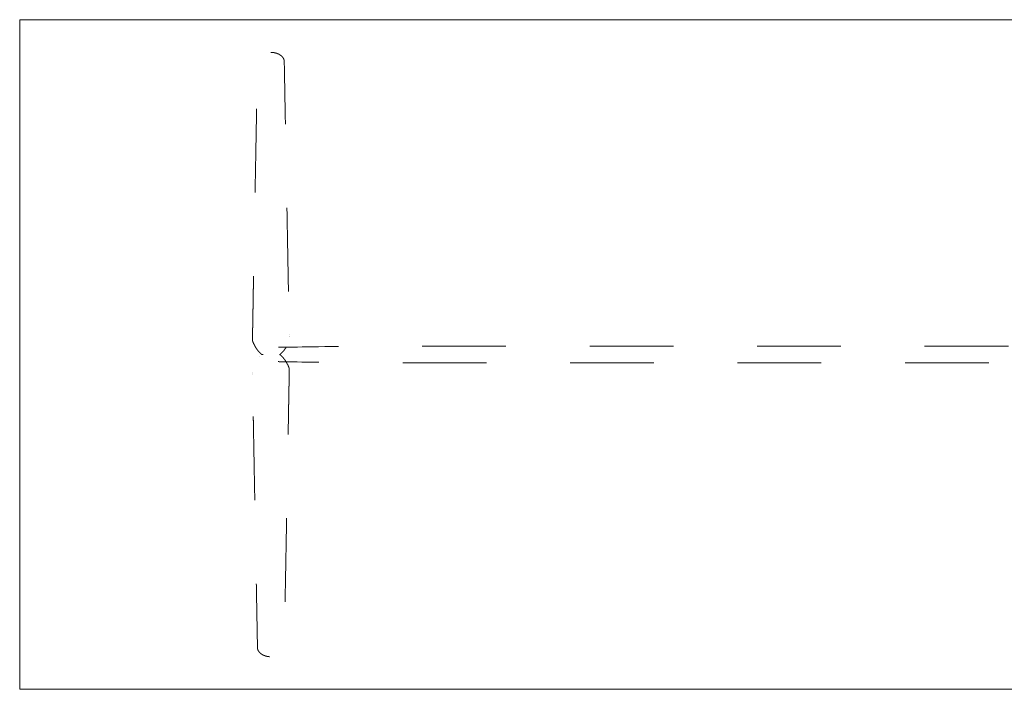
# Model space of a CAD drawing. Header units: metres. Extents: x -2 to 4.3, y -5.49 to 0.4.
# Tile 56 of 57: x 1.3 to 2.48, y -0.4 to 0.4. Entities that reach past the tile are written whole.
import ezdxf

# ---------------------------------------------------------------- set-up
doc = ezdxf.new("R2010")
doc.units = ezdxf.units.M
doc.header["$MEASUREMENT"] = 0
doc.linetypes.add('Dash Style-1', pattern=[0.10582, 0.0529, -0.05292])
doc.layers.add('72_VITRA_HRESID_D2_TB_FOOT_UNDER', color=8, linetype='Dash Style-1', lineweight=5)
doc.layers.add('72_VITRA_HRESID_D2_TB_TABLE_TOP', color=7, linetype='Continuous', lineweight=5)
doc.layers.add('72_VITRA_INSERT', color=7, linetype='Continuous')

# ---------------------------------------------------------------- blocks, each defined once
blk = doc.blocks.new('72_VITRA_HRESID_D2_BELLEVILLE_TABLE_DINING_2400_X_800_FOOT_UNDER')
at = {"layer": '72_VITRA_HRESID_D2_TB_FOOT_UNDER'}
for points, weights, knots in [([(-0.9, 0.3609), (-0.9004, 0.3609), (-0.9008, 0.3609), (-0.9013, 0.3609), (-0.9016, 0.3609), (-0.9019, 0.3608), (-0.9022, 0.3608), (-0.9025, 0.3608), (-0.9028, 0.3607), (-0.9031, 0.3607), (-0.9033, 0.3607), (-0.9036, 0.3606), (-0.9038, 0.3606), (-0.904, 0.3606), (-0.9044, 0.3605), (-0.9047, 0.3604), (-0.905, 0.3604), (-0.9054, 0.3603), (-0.9056, 0.3602), (-0.9058, 0.3602), (-0.9061, 0.3601), (-0.9063, 0.36), (-0.9066, 0.36), (-0.9068, 0.3599), (-0.907, 0.3598), (-0.9072, 0.3597), (-0.9074, 0.3597), (-0.9076, 0.3596), (-0.9078, 0.3595), (-0.908, 0.3594), (-0.9082, 0.3594), (-0.9084, 0.3593), (-0.9087, 0.3592), (-0.9089, 0.359), (-0.9092, 0.3589), (-0.9095, 0.3588), (-0.9096, 0.3587), (-0.9098, 0.3586), (-0.91, 0.3585), (-0.9102, 0.3584), (-0.9103, 0.3583), (-0.9105, 0.3582), (-0.9107, 0.3581), (-0.9109, 0.358), (-0.911, 0.3579), (-0.9112, 0.3578), (-0.9114, 0.3577), (-0.9115, 0.3576), (-0.9117, 0.3574), (-0.9118, 0.3573), (-0.912, 0.3572), (-0.9122, 0.357), (-0.9124, 0.3569), (-0.9125, 0.3568), (-0.9127, 0.3566), (-0.9129, 0.3565), (-0.913, 0.3563), (-0.9132, 0.3562), (-0.9133, 0.356), (-0.9135, 0.3558), (-0.9136, 0.3557), (-0.9138, 0.3555), (-0.9139, 0.3554), (-0.914, 0.3552), (-0.9141, 0.3551), (-0.9142, 0.355), (-0.9143, 0.3549), (-0.9143, 0.3548), (-0.9144, 0.3546), (-0.9145, 0.3545), (-0.9147, 0.3543), (-0.9148, 0.3541), (-0.9149, 0.354), (-0.915, 0.3538), (-0.915, 0.3536), (-0.9151, 0.3535), (-0.9152, 0.3533), (-0.9153, 0.3532), (-0.9153, 0.3531), (-0.9154, 0.3529), (-0.9154, 0.3528), (-0.9155, 0.3527), (-0.9156, 0.3525), (-0.9156, 0.3523), (-0.9157, 0.3521), (-0.9157, 0.3519), (-0.9158, 0.3517), (-0.9158, 0.3515), (-0.9159, 0.3513), (-0.9159, 0.3511), (-0.9159, 0.3509), (-0.916, 0.3507), (-0.916, 0.3506), (-0.916, 0.3504), (-0.916, 0.3503), (-0.916, 0.3501), (-0.916, 0.3499), (-0.9185, 0.2127), (-0.921, 0.0754), (-0.9213, 0.0555), (-0.9217, 0.0355), (-0.9217, 0.0348), (-0.9217, 0.0341), (-0.9217, 0.0334), (-0.9217, 0.0327), (-0.9217, 0.032), (-0.9218, 0.0313), (-0.9218, 0.0306), (-0.9218, 0.03), (-0.9218, 0.0293), (-0.9218, 0.0287), (-0.9218, 0.0281), (-0.9218, 0.0275), (-0.9218, 0.0269), (-0.9218, 0.0263), (-0.9218, 0.0257), (-0.9218, 0.0252), (-0.9218, 0.0251), (-0.9218, 0.025), (-0.9219, 0.0216), (-0.922, 0.0182), (-0.922, 0.0182), (-0.922, 0.0182), (-0.922, 0.0172), (-0.9218, 0.0161), (-0.9218, 0.0161), (-0.9218, 0.0161), (-0.9218, 0.0161), (-0.9218, 0.0161), (-0.9217, 0.0156), (-0.9215, 0.0152), (-0.9215, 0.0152), (-0.9215, 0.0152), (-0.9214, 0.0149), (-0.9212, 0.0146), (-0.9211, 0.0143), (-0.9209, 0.0138), (-0.9207, 0.0134), (-0.9205, 0.0128), (-0.9202, 0.0123), (-0.9199, 0.0117), (-0.9196, 0.0111), (-0.9193, 0.0105), (-0.919, 0.01), (-0.9187, 0.0094), (-0.9184, 0.0088), (-0.918, 0.0083), (-0.9177, 0.0077), (-0.9173, 0.0072), (-0.9169, 0.0067), (-0.9166, 0.0062), (-0.9162, 0.0056), (-0.9158, 0.0051), (-0.9154, 0.0046), (-0.915, 0.0041), (-0.9145, 0.0036), (-0.9142, 0.0032), (-0.9139, 0.0028), (-0.9137, 0.0026), (-0.9135, 0.0024), (-0.9132, 0.0021), (-0.9129, 0.0017), (-0.9124, 0.0013), (-0.912, 0.0009), (-0.9116, 0.0005), (-0.9115, 0.0005), (-0.9115, 0.0004), (-0.9113, 0.0003), (-0.9111, 0.0001), (-0.911, 0.0001), (-0.9109, 0), (-0.9107, -0.0001), (-0.9104, -0.0001), (-0.9103, -0.0001), (-0.9102, -0.0001), (-0.9102, -0.0001), (-0.9102, -0.0001), (-0.9, -0.0001), (-0.8898, -0.0001), (-0.8898, -0.0001), (-0.8898, -0.0001), (-0.8897, -0.0001), (-0.8896, -0.0001), (-0.8893, -0.0001), (-0.8891, 0), (-0.889, 0.0001), (-0.8889, 0.0001), (-0.8887, 0.0003), (-0.8885, 0.0004), (-0.8885, 0.0005), (-0.8885, 0.0005), (-0.888, 0.0009), (-0.8876, 0.0013), (-0.8872, 0.0017), (-0.8868, 0.0021), (-0.8865, 0.0024), (-0.8863, 0.0026), (-0.8861, 0.0028), (-0.8858, 0.0032), (-0.8855, 0.0036), (-0.885, 0.0041), (-0.8846, 0.0046), (-0.8842, 0.0051), (-0.8838, 0.0056), (-0.8834, 0.0062), (-0.8831, 0.0067), (-0.8827, 0.0072), (-0.8823, 0.0077), (-0.882, 0.0083), (-0.8816, 0.0088), (-0.8813, 0.0094), (-0.881, 0.01), (-0.8807, 0.0105), (-0.8804, 0.0111), (-0.8801, 0.0117), (-0.8798, 0.0123), (-0.8795, 0.0128), (-0.8793, 0.0134), (-0.8791, 0.0138), (-0.8789, 0.0143), (-0.8788, 0.0146), (-0.8786, 0.0149), (-0.8785, 0.0152), (-0.8785, 0.0152), (-0.8785, 0.0152), (-0.8784, 0.0156), (-0.8782, 0.0161), (-0.8782, 0.0161), (-0.8782, 0.0161), (-0.8782, 0.0161), (-0.8782, 0.0161), (-0.878, 0.0172), (-0.878, 0.0182), (-0.878, 0.0182), (-0.878, 0.0182), (-0.8781, 0.0216), (-0.8782, 0.025), (-0.8782, 0.0251), (-0.8782, 0.0252), (-0.8782, 0.0257), (-0.8782, 0.0263), (-0.8782, 0.0269), (-0.8782, 0.0275), (-0.8782, 0.0281), (-0.8782, 0.0287), (-0.8782, 0.0293), (-0.8782, 0.03), (-0.8782, 0.0306), (-0.8783, 0.0313), (-0.8783, 0.032), (-0.8783, 0.0327), (-0.8783, 0.0334), (-0.8783, 0.0341), (-0.8783, 0.0348), (-0.8783, 0.0355), (-0.8787, 0.0555), (-0.879, 0.0754), (-0.8815, 0.2127), (-0.884, 0.3499), (-0.884, 0.3501), (-0.884, 0.3503), (-0.884, 0.3504), (-0.884, 0.3506), (-0.884, 0.3507), (-0.8841, 0.3509), (-0.8841, 0.3511), (-0.8841, 0.3513), (-0.8842, 0.3515), (-0.8842, 0.3517), (-0.8843, 0.3519), (-0.8843, 0.3521), (-0.8844, 0.3523), (-0.8845, 0.3525), (-0.8845, 0.3527), (-0.8846, 0.3528), (-0.8846, 0.3529), (-0.8847, 0.3531), (-0.8847, 0.3532), (-0.8848, 0.3533), (-0.8849, 0.3535), (-0.885, 0.3536), (-0.885, 0.3538), (-0.8851, 0.354), (-0.8852, 0.3541), (-0.8853, 0.3543), (-0.8855, 0.3545), (-0.8856, 0.3546), (-0.8857, 0.3548), (-0.8857, 0.3549), (-0.8858, 0.355), (-0.8859, 0.3551), (-0.886, 0.3552), (-0.8861, 0.3554), (-0.8862, 0.3555), (-0.8864, 0.3557), (-0.8865, 0.3558), (-0.8867, 0.356), (-0.8868, 0.3562), (-0.887, 0.3563), (-0.8871, 0.3565), (-0.8873, 0.3566), (-0.8875, 0.3568), (-0.8876, 0.3569), (-0.8878, 0.357), (-0.888, 0.3572), (-0.8882, 0.3573), (-0.8883, 0.3574), (-0.8885, 0.3576), (-0.8886, 0.3577), (-0.8888, 0.3578), (-0.889, 0.3579), (-0.8891, 0.358), (-0.8893, 0.3581), (-0.8895, 0.3582), (-0.8897, 0.3583), (-0.8898, 0.3584), (-0.89, 0.3585), (-0.8902, 0.3586), (-0.8904, 0.3587), (-0.8905, 0.3588), (-0.8908, 0.3589), (-0.8911, 0.359), (-0.8913, 0.3592), (-0.8916, 0.3593), (-0.8918, 0.3594), (-0.892, 0.3594), (-0.8922, 0.3595), (-0.8924, 0.3596), (-0.8926, 0.3597), (-0.8928, 0.3597), (-0.893, 0.3598), (-0.8932, 0.3599), (-0.8934, 0.36), (-0.8937, 0.36), (-0.894, 0.3601), (-0.8942, 0.3602), (-0.8944, 0.3602), (-0.8946, 0.3603), (-0.895, 0.3604), (-0.8953, 0.3604), (-0.8956, 0.3605), (-0.896, 0.3606), (-0.8962, 0.3606), (-0.8965, 0.3606), (-0.8967, 0.3607), (-0.8969, 0.3607), (-0.8972, 0.3607), (-0.8975, 0.3608), (-0.8978, 0.3608), (-0.8981, 0.3608), (-0.8984, 0.3609), (-0.8988, 0.3609), (-0.8992, 0.3609), (-0.8996, 0.3609), (-0.9, 0.3609)], [1, 1, 1, 1, 1, 1, 1, 1, 1, 1, 1, 1, 1, 1, 1, 1, 1, 1, 1, 1, 1, 1, 1, 1, 1, 1, 1, 1, 1, 1, 1, 1, 1, 1, 1, 1, 1, 1, 1, 1, 1, 1, 1, 1, 1, 1, 1, 1, 1, 1, 1, 1, 1, 1, 1, 1, 1, 1, 1, 1, 1, 1, 1, 1, 1, 1, 1, 1, 1, 1, 1, 1, 1, 1, 1, 1, 1, 1, 1, 1, 1, 1, 1, 1, 1, 1, 1, 1, 1, 1, 1, 1, 1, 1, 1, 1, 1, 1, 1, 1, 1, 1, 1, 1, 1, 1, 1, 1, 1, 1, 1, 1, 1, 1, 1, 1, 1, 1, 1, 1, 1, 1, 1, 0.990949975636, 1, 1, 1, 1, 1, 0.99803479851, 1, 1, 1, 1, 1, 1, 1, 1, 1, 1, 1, 1, 1, 1, 1, 1, 1, 1, 1, 1, 1, 1, 1, 1, 1, 1, 1, 1, 1, 1, 1, 1, 1, 1, 1, 1, 1, 0.990926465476, 1, 1, 1, 0.97345508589, 1, 1, 1, 0.999980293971, 1, 1, 1, 0.999980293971, 1, 1, 1, 0.97345508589, 1, 1, 1, 0.990926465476, 1, 1, 1, 1, 1, 1, 1, 1, 1, 1, 1, 1, 1, 1, 1, 1, 1, 1, 1, 1, 1, 1, 1, 1, 1, 1, 1, 1, 1, 1, 1, 1, 1, 1, 1, 1, 1, 0.998034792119, 1, 1, 1, 1, 1, 0.990949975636, 1, 1, 1, 1, 1, 1, 1, 1, 1, 1, 1, 1, 1, 1, 1, 1, 1, 1, 1, 1, 1, 1, 1, 1, 1, 1, 1, 1, 1, 1, 1, 1, 1, 1, 1, 1, 1, 1, 1, 1, 1, 1, 1, 1, 1, 1, 1, 1, 1, 1, 1, 1, 1, 1, 1, 1, 1, 1, 1, 1, 1, 1, 1, 1, 1, 1, 1, 1, 1, 1, 1, 1, 1, 1, 1, 1, 1, 1, 1, 1, 1, 1, 1, 1, 1, 1, 1, 1, 1, 1, 1, 1, 1, 1, 1, 1, 1, 1, 1, 1, 1, 1, 1, 1, 1, 1, 1, 1, 1, 1, 1, 1, 1, 1, 1, 1, 1, 1, 1, 1, 1, 1, 1], [0, 0, 0, 0.000508, 0.000508, 0.001016, 0.001016, 0.001524, 0.001524, 0.002032, 0.002032, 0.00254, 0.00254, 0.003048, 0.003048, 0.003556, 0.003556, 0.004064, 0.004064, 0.004572, 0.004572, 0.00508, 0.00508, 0.005588, 0.005588, 0.006096, 0.006096, 0.006604, 0.006604, 0.007112, 0.007112, 0.007619, 0.007619, 0.008127, 0.008127, 0.008635, 0.008635, 0.009143, 0.009143, 0.009651, 0.009651, 0.010159, 0.010159, 0.010667, 0.010667, 0.011175, 0.011175, 0.011683, 0.011683, 0.012191, 0.012191, 0.012699, 0.012699, 0.013207, 0.013207, 0.013715, 0.013715, 0.014223, 0.014223, 0.014731, 0.014731, 0.015239, 0.015239, 0.015747, 0.015747, 0.016255, 0.016255, 0.016763, 0.016763, 0.017271, 0.017271, 0.017779, 0.017779, 0.018287, 0.018287, 0.018795, 0.018795, 0.019303, 0.019303, 0.019811, 0.019811, 0.020319, 0.020319, 0.020827, 0.020827, 0.021335, 0.021335, 0.021843, 0.021843, 0.02235, 0.02235, 0.022858, 0.022858, 0.023366, 0.023366, 0.023874, 0.023874, 0.024382, 0.024382, 0.386828, 0.386828, 0.439542, 0.439542, 0.441431, 0.441431, 0.44332, 0.44332, 0.445209, 0.445209, 0.447097, 0.447097, 0.448986, 0.448986, 0.450875, 0.450875, 0.452764, 0.452764, 0.454653, 0.454653, 0.454851, 0.454851, 0.466508, 0.466508, 0.466552, 0.466552, 0.470162, 0.470162, 0.470166, 0.470166, 0.470188, 0.470188, 0.471868, 0.471868, 0.471872, 0.471872, 0.472972, 0.472972, 0.474072, 0.474072, 0.475172, 0.475172, 0.476272, 0.476272, 0.477372, 0.477372, 0.478472, 0.478472, 0.479572, 0.479572, 0.480672, 0.480672, 0.481772, 0.481772, 0.482872, 0.482872, 0.483972, 0.483972, 0.485072, 0.485072, 0.486172, 0.486172, 0.487272, 0.487272, 0.488372, 0.488372, 0.489472, 0.489472, 0.489488, 0.489488, 0.489971, 0.489971, 0.49018, 0.49018, 0.490605, 0.490605, 0.490815, 0.490815, 0.490831, 0.490831, 0.509169, 0.509169, 0.509185, 0.509185, 0.509395, 0.509395, 0.50982, 0.50982, 0.510029, 0.510029, 0.510512, 0.510512, 0.510528, 0.510528, 0.511628, 0.511628, 0.512728, 0.512728, 0.513828, 0.513828, 0.514928, 0.514928, 0.516028, 0.516028, 0.517128, 0.517128, 0.518228, 0.518228, 0.519328, 0.519328, 0.520428, 0.520428, 0.521528, 0.521528, 0.522628, 0.522628, 0.523728, 0.523728, 0.524828, 0.524828, 0.525928, 0.525928, 0.527028, 0.527028, 0.528128, 0.528128, 0.528132, 0.528132, 0.529812, 0.529812, 0.529834, 0.529834, 0.529838, 0.529838, 0.533448, 0.533448, 0.533492, 0.533492, 0.545149, 0.545149, 0.545347, 0.545347, 0.547236, 0.547236, 0.549125, 0.549125, 0.551014, 0.551014, 0.552903, 0.552903, 0.554791, 0.554791, 0.55668, 0.55668, 0.558569, 0.558569, 0.560458, 0.560458, 0.613172, 0.613172, 0.975618, 0.975618, 0.976126, 0.976126, 0.976634, 0.976634, 0.977142, 0.977142, 0.97765, 0.97765, 0.978157, 0.978157, 0.978665, 0.978665, 0.979173, 0.979173, 0.979681, 0.979681, 0.980189, 0.980189, 0.980697, 0.980697, 0.981205, 0.981205, 0.981713, 0.981713, 0.982221, 0.982221, 0.982729, 0.982729, 0.983237, 0.983237, 0.983745, 0.983745, 0.984253, 0.984253, 0.984761, 0.984761, 0.985269, 0.985269, 0.985777, 0.985777, 0.986285, 0.986285, 0.986793, 0.986793, 0.987301, 0.987301, 0.987809, 0.987809, 0.988317, 0.988317, 0.988825, 0.988825, 0.989333, 0.989333, 0.989841, 0.989841, 0.990349, 0.990349, 0.990857, 0.990857, 0.991365, 0.991365, 0.991873, 0.991873, 0.992381, 0.992381, 0.992888, 0.992888, 0.993396, 0.993396, 0.993904, 0.993904, 0.994412, 0.994412, 0.99492, 0.99492, 0.995428, 0.995428, 0.995936, 0.995936, 0.996444, 0.996444, 0.996952, 0.996952, 0.99746, 0.99746, 0.997968, 0.997968, 0.998476, 0.998476, 0.998984, 0.998984, 0.999492, 0.999492, 1, 1, 1]), ([(-0.9016, -0.361), (-0.9013, -0.3611), (-0.9008, -0.3611), (-0.9004, -0.3611), (-0.9, -0.3611), (-0.8996, -0.3611), (-0.8992, -0.3611), (-0.8988, -0.3611), (-0.8984, -0.361), (-0.8981, -0.361), (-0.8978, -0.361), (-0.8975, -0.3609), (-0.8972, -0.3609), (-0.8969, -0.3609), (-0.8967, -0.3608), (-0.8965, -0.3608), (-0.8962, -0.3608), (-0.896, -0.3607), (-0.8956, -0.3607), (-0.8953, -0.3606), (-0.895, -0.3605), (-0.8946, -0.3604), (-0.8944, -0.3604), (-0.8942, -0.3603), (-0.894, -0.3603), (-0.8937, -0.3602), (-0.8934, -0.3601), (-0.8932, -0.36), (-0.893, -0.36), (-0.8928, -0.3599), (-0.8926, -0.3598), (-0.8924, -0.3598), (-0.8922, -0.3597), (-0.892, -0.3596), (-0.8918, -0.3595), (-0.8916, -0.3594), (-0.8913, -0.3593), (-0.8911, -0.3592), (-0.8908, -0.3591), (-0.8905, -0.359), (-0.8904, -0.3589), (-0.8902, -0.3588), (-0.89, -0.3587), (-0.8898, -0.3586), (-0.8897, -0.3585), (-0.8895, -0.3584), (-0.8893, -0.3583), (-0.8891, -0.3582), (-0.889, -0.358), (-0.8888, -0.3579), (-0.8886, -0.3578), (-0.8885, -0.3577), (-0.8883, -0.3576), (-0.8882, -0.3575), (-0.888, -0.3573), (-0.8878, -0.3572), (-0.8876, -0.3571), (-0.8875, -0.3569), (-0.8873, -0.3568), (-0.8871, -0.3566), (-0.887, -0.3565), (-0.8868, -0.3563), (-0.8867, -0.3562), (-0.8865, -0.356), (-0.8864, -0.3558), (-0.8862, -0.3557), (-0.8861, -0.3555), (-0.886, -0.3554), (-0.8859, -0.3553), (-0.8858, -0.3551), (-0.8857, -0.355), (-0.8857, -0.3549), (-0.8856, -0.3548), (-0.8855, -0.3547), (-0.8853, -0.3545), (-0.8852, -0.3543), (-0.8851, -0.3541), (-0.885, -0.354), (-0.885, -0.3538), (-0.8849, -0.3536), (-0.8848, -0.3535), (-0.8847, -0.3533), (-0.8847, -0.3532), (-0.8846, -0.3531), (-0.8846, -0.353), (-0.8845, -0.3528), (-0.8845, -0.3527), (-0.8844, -0.3525), (-0.8843, -0.3523), (-0.8843, -0.3521), (-0.8842, -0.3519), (-0.8842, -0.3517), (-0.8841, -0.3515), (-0.8841, -0.3513), (-0.8841, -0.3511), (-0.884, -0.3509), (-0.884, -0.3507), (-0.884, -0.3506), (-0.884, -0.3504), (-0.884, -0.3503), (-0.884, -0.3501), (-0.8815, -0.2128), (-0.879, -0.0756), (-0.8787, -0.0556), (-0.8783, -0.0357), (-0.8783, -0.035), (-0.8783, -0.0342), (-0.8783, -0.0335), (-0.8783, -0.0328), (-0.8783, -0.0321), (-0.8783, -0.0314), (-0.8782, -0.0308), (-0.8782, -0.0301), (-0.8782, -0.0295), (-0.8782, -0.0288), (-0.8782, -0.0282), (-0.8782, -0.0276), (-0.8782, -0.027), (-0.8782, -0.0264), (-0.8782, -0.0259), (-0.8782, -0.0253), (-0.8782, -0.0253), (-0.8782, -0.0252), (-0.8781, -0.0218), (-0.878, -0.0184), (-0.878, -0.0184), (-0.878, -0.0184), (-0.878, -0.0173), (-0.8782, -0.0163), (-0.8782, -0.0163), (-0.8782, -0.0163), (-0.8782, -0.0163), (-0.8782, -0.0163), (-0.8784, -0.0158), (-0.8785, -0.0153), (-0.8785, -0.0153), (-0.8785, -0.0153), (-0.8786, -0.015), (-0.8788, -0.0147), (-0.8789, -0.0144), (-0.8791, -0.014), (-0.8793, -0.0135), (-0.8795, -0.013), (-0.8798, -0.0124), (-0.8801, -0.0118), (-0.8804, -0.0113), (-0.8807, -0.0107), (-0.881, -0.0101), (-0.8813, -0.0096), (-0.8816, -0.009), (-0.882, -0.0085), (-0.8823, -0.0079), (-0.8827, -0.0074), (-0.8831, -0.0068), (-0.8834, -0.0063), (-0.8838, -0.0058), (-0.8842, -0.0053), (-0.8846, -0.0048), (-0.885, -0.0043), (-0.8855, -0.0037), (-0.8858, -0.0034), (-0.8861, -0.003), (-0.8863, -0.0028), (-0.8865, -0.0026), (-0.8868, -0.0022), (-0.8872, -0.0019), (-0.8876, -0.0015), (-0.888, -0.001), (-0.8885, -0.0006), (-0.8885, -0.0006), (-0.8885, -0.0006), (-0.8887, -0.0004), (-0.8889, -0.0003), (-0.889, -0.0003), (-0.8891, -0.0002), (-0.8893, -0.0001), (-0.8896, -0.0001), (-0.8897, -0.0001), (-0.8898, -0.0001), (-0.8898, -0.0001), (-0.8898, -0.0001), (-0.9, -0.0001), (-0.9102, -0.0001), (-0.9102, -0.0001), (-0.9102, -0.0001), (-0.9103, -0.0001), (-0.9104, -0.0001), (-0.9107, -0.0001), (-0.9109, -0.0002), (-0.911, -0.0003), (-0.9111, -0.0003), (-0.9113, -0.0004), (-0.9115, -0.0006), (-0.9115, -0.0006), (-0.9116, -0.0006), (-0.912, -0.001), (-0.9124, -0.0015), (-0.9129, -0.0019), (-0.9132, -0.0022), (-0.9135, -0.0026), (-0.9137, -0.0028), (-0.9139, -0.003), (-0.9142, -0.0034), (-0.9145, -0.0037), (-0.915, -0.0043), (-0.9154, -0.0048), (-0.9158, -0.0053), (-0.9162, -0.0058), (-0.9166, -0.0063), (-0.9169, -0.0068), (-0.9173, -0.0074), (-0.9177, -0.0079), (-0.918, -0.0085), (-0.9184, -0.009), (-0.9187, -0.0096), (-0.919, -0.0101), (-0.9193, -0.0107), (-0.9196, -0.0113), (-0.9199, -0.0118), (-0.9202, -0.0124), (-0.9205, -0.013), (-0.9207, -0.0135), (-0.9209, -0.014), (-0.9211, -0.0144), (-0.9212, -0.0147), (-0.9214, -0.015), (-0.9215, -0.0153), (-0.9215, -0.0153), (-0.9215, -0.0153), (-0.9217, -0.0158), (-0.9218, -0.0163), (-0.9218, -0.0163), (-0.9218, -0.0163), (-0.9218, -0.0163), (-0.9218, -0.0163), (-0.922, -0.0173), (-0.922, -0.0184), (-0.922, -0.0184), (-0.922, -0.0184), (-0.9219, -0.0218), (-0.9218, -0.0252), (-0.9218, -0.0253), (-0.9218, -0.0253), (-0.9218, -0.0259), (-0.9218, -0.0264), (-0.9218, -0.027), (-0.9218, -0.0276), (-0.9218, -0.0282), (-0.9218, -0.0288), (-0.9218, -0.0295), (-0.9218, -0.0301), (-0.9218, -0.0308), (-0.9218, -0.0314), (-0.9217, -0.0321), (-0.9217, -0.0328), (-0.9217, -0.0335), (-0.9217, -0.0342), (-0.9217, -0.035), (-0.9217, -0.0357), (-0.9213, -0.0556), (-0.921, -0.0756), (-0.9185, -0.2128), (-0.916, -0.3501), (-0.916, -0.3503), (-0.916, -0.3504), (-0.916, -0.3506), (-0.916, -0.3507), (-0.916, -0.3509), (-0.9159, -0.3511), (-0.9159, -0.3513), (-0.9159, -0.3515), (-0.9158, -0.3517), (-0.9158, -0.3519), (-0.9157, -0.3521), (-0.9157, -0.3523), (-0.9156, -0.3525), (-0.9156, -0.3527), (-0.9155, -0.3528), (-0.9154, -0.353), (-0.9154, -0.3531), (-0.9153, -0.3532), (-0.9153, -0.3533), (-0.9152, -0.3535), (-0.9151, -0.3536), (-0.915, -0.3538), (-0.915, -0.354), (-0.9149, -0.3541), (-0.9148, -0.3543), (-0.9147, -0.3545), (-0.9145, -0.3547), (-0.9144, -0.3548), (-0.9143, -0.3549), (-0.9143, -0.355), (-0.9142, -0.3551), (-0.9141, -0.3553), (-0.914, -0.3554), (-0.9139, -0.3555), (-0.9138, -0.3557), (-0.9136, -0.3558), (-0.9135, -0.356), (-0.9133, -0.3562), (-0.9132, -0.3563), (-0.913, -0.3565), (-0.9129, -0.3566), (-0.9127, -0.3568), (-0.9125, -0.3569), (-0.9124, -0.3571), (-0.9122, -0.3572), (-0.912, -0.3573), (-0.9118, -0.3575), (-0.9117, -0.3576), (-0.9115, -0.3577), (-0.9114, -0.3578), (-0.9112, -0.3579), (-0.911, -0.358), (-0.9109, -0.3582), (-0.9107, -0.3583), (-0.9105, -0.3584), (-0.9103, -0.3585), (-0.9102, -0.3586), (-0.91, -0.3587), (-0.9098, -0.3588), (-0.9096, -0.3589), (-0.9095, -0.359), (-0.9092, -0.3591), (-0.9089, -0.3592), (-0.9087, -0.3593), (-0.9084, -0.3594), (-0.9082, -0.3595), (-0.908, -0.3596), (-0.9078, -0.3597), (-0.9076, -0.3598), (-0.9074, -0.3598), (-0.9072, -0.3599), (-0.907, -0.36), (-0.9068, -0.36), (-0.9066, -0.3601), (-0.9063, -0.3602), (-0.9061, -0.3603), (-0.9058, -0.3603), (-0.9056, -0.3604), (-0.9054, -0.3604), (-0.905, -0.3605), (-0.9047, -0.3606), (-0.9044, -0.3607), (-0.904, -0.3607), (-0.9038, -0.3608), (-0.9036, -0.3608), (-0.9033, -0.3608), (-0.9031, -0.3609), (-0.9028, -0.3609), (-0.9025, -0.3609), (-0.9022, -0.361), (-0.9019, -0.361), (-0.9016, -0.361)], [1, 1, 1, 1, 1, 1, 1, 1, 1, 1, 1, 1, 1, 1, 1, 1, 1, 1, 1, 1, 1, 1, 1, 1, 1, 1, 1, 1, 1, 1, 1, 1, 1, 1, 1, 1, 1, 1, 1, 1, 1, 1, 1, 1, 1, 1, 1, 1, 1, 1, 1, 1, 1, 1, 1, 1, 1, 1, 1, 1, 1, 1, 1, 1, 1, 1, 1, 1, 1, 1, 1, 1, 1, 1, 1, 1, 1, 1, 1, 1, 1, 1, 1, 1, 1, 1, 1, 1, 1, 1, 1, 1, 1, 1, 1, 1, 1, 1, 1, 1, 1, 1, 1, 1, 1, 1, 1, 1, 1, 1, 1, 1, 1, 1, 1, 1, 1, 1, 1, 1, 1, 1, 1, 1, 1, 1, 1, 0.990949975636, 1, 1, 1, 1, 1, 0.998034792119, 1, 1, 1, 1, 1, 1, 1, 1, 1, 1, 1, 1, 1, 1, 1, 1, 1, 1, 1, 1, 1, 1, 1, 1, 1, 1, 1, 1, 1, 1, 1, 1, 1, 1, 1, 1, 1, 0.990926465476, 1, 1, 1, 0.97345508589, 1, 1, 1, 0.99998029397, 1, 1, 1, 0.999980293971, 1, 1, 1, 0.97345508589, 1, 1, 1, 0.990926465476, 1, 1, 1, 1, 1, 1, 1, 1, 1, 1, 1, 1, 1, 1, 1, 1, 1, 1, 1, 1, 1, 1, 1, 1, 1, 1, 1, 1, 1, 1, 1, 1, 1, 1, 1, 1, 1, 0.998034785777, 1, 1, 1, 1, 1, 0.990949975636, 1, 1, 1, 1, 1, 1, 1, 1, 1, 1, 1, 1, 1, 1, 1, 1, 1, 1, 1, 1, 1, 1, 1, 1, 1, 1, 1, 1, 1, 1, 1, 1, 1, 1, 1, 1, 1, 1, 1, 1, 1, 1, 1, 1, 1, 1, 1, 1, 1, 1, 1, 1, 1, 1, 1, 1, 1, 1, 1, 1, 1, 1, 1, 1, 1, 1, 1, 1, 1, 1, 1, 1, 1, 1, 1, 1, 1, 1, 1, 1, 1, 1, 1, 1, 1, 1, 1, 1, 1, 1, 1, 1, 1, 1, 1, 1, 1, 1, 1, 1, 1, 1, 1, 1, 1, 1, 1, 1, 1, 1, 1, 1, 1, 1, 1, 1, 1, 1, 1], [0, 0, 0, 0.000508, 0.000508, 0.001016, 0.001016, 0.001524, 0.001524, 0.002032, 0.002032, 0.00254, 0.00254, 0.003048, 0.003048, 0.003556, 0.003556, 0.004064, 0.004064, 0.004572, 0.004572, 0.00508, 0.00508, 0.005588, 0.005588, 0.006096, 0.006096, 0.006604, 0.006604, 0.007112, 0.007112, 0.007619, 0.007619, 0.008127, 0.008127, 0.008635, 0.008635, 0.009143, 0.009143, 0.009651, 0.009651, 0.010159, 0.010159, 0.010667, 0.010667, 0.011175, 0.011175, 0.011683, 0.011683, 0.012191, 0.012191, 0.012699, 0.012699, 0.013207, 0.013207, 0.013715, 0.013715, 0.014223, 0.014223, 0.014731, 0.014731, 0.015239, 0.015239, 0.015747, 0.015747, 0.016255, 0.016255, 0.016763, 0.016763, 0.017271, 0.017271, 0.017779, 0.017779, 0.018287, 0.018287, 0.018795, 0.018795, 0.019303, 0.019303, 0.019811, 0.019811, 0.020319, 0.020319, 0.020827, 0.020827, 0.021335, 0.021335, 0.021843, 0.021843, 0.02235, 0.02235, 0.022858, 0.022858, 0.023366, 0.023366, 0.023874, 0.023874, 0.024382, 0.024382, 0.02489, 0.02489, 0.025398, 0.025398, 0.387844, 0.387844, 0.440558, 0.440558, 0.442447, 0.442447, 0.444336, 0.444336, 0.446224, 0.446224, 0.448113, 0.448113, 0.450002, 0.450002, 0.451891, 0.451891, 0.45378, 0.45378, 0.455669, 0.455669, 0.455867, 0.455867, 0.467524, 0.467524, 0.467568, 0.467568, 0.471178, 0.471178, 0.471182, 0.471182, 0.471204, 0.471204, 0.472884, 0.472884, 0.472888, 0.472888, 0.473988, 0.473988, 0.475088, 0.475088, 0.476188, 0.476188, 0.477288, 0.477288, 0.478388, 0.478388, 0.479488, 0.479488, 0.480588, 0.480588, 0.481688, 0.481688, 0.482788, 0.482788, 0.483888, 0.483888, 0.484988, 0.484988, 0.486088, 0.486088, 0.487188, 0.487188, 0.488288, 0.488288, 0.489388, 0.489388, 0.490488, 0.490488, 0.490504, 0.490504, 0.490987, 0.490987, 0.491196, 0.491196, 0.491621, 0.491621, 0.491831, 0.491831, 0.491847, 0.491847, 0.510184, 0.510184, 0.510201, 0.510201, 0.510411, 0.510411, 0.510836, 0.510836, 0.511045, 0.511045, 0.511528, 0.511528, 0.511544, 0.511544, 0.512644, 0.512644, 0.513744, 0.513744, 0.514844, 0.514844, 0.515944, 0.515944, 0.517044, 0.517044, 0.518144, 0.518144, 0.519244, 0.519244, 0.520344, 0.520344, 0.521444, 0.521444, 0.522544, 0.522544, 0.523644, 0.523644, 0.524744, 0.524744, 0.525844, 0.525844, 0.526944, 0.526944, 0.528044, 0.528044, 0.529144, 0.529144, 0.529148, 0.529148, 0.530828, 0.530828, 0.53085, 0.53085, 0.530854, 0.530854, 0.534464, 0.534464, 0.534508, 0.534508, 0.546165, 0.546165, 0.546363, 0.546363, 0.548252, 0.548252, 0.550141, 0.550141, 0.55203, 0.55203, 0.553919, 0.553919, 0.555807, 0.555807, 0.557696, 0.557696, 0.559585, 0.559585, 0.561474, 0.561474, 0.614188, 0.614188, 0.976634, 0.976634, 0.977142, 0.977142, 0.97765, 0.97765, 0.978157, 0.978157, 0.978665, 0.978665, 0.979173, 0.979173, 0.979681, 0.979681, 0.980189, 0.980189, 0.980697, 0.980697, 0.981205, 0.981205, 0.981713, 0.981713, 0.982221, 0.982221, 0.982729, 0.982729, 0.983237, 0.983237, 0.983745, 0.983745, 0.984253, 0.984253, 0.984761, 0.984761, 0.985269, 0.985269, 0.985777, 0.985777, 0.986285, 0.986285, 0.986793, 0.986793, 0.987301, 0.987301, 0.987809, 0.987809, 0.988317, 0.988317, 0.988825, 0.988825, 0.989333, 0.989333, 0.989841, 0.989841, 0.990349, 0.990349, 0.990857, 0.990857, 0.991365, 0.991365, 0.991873, 0.991873, 0.992381, 0.992381, 0.992888, 0.992888, 0.993396, 0.993396, 0.993904, 0.993904, 0.994412, 0.994412, 0.99492, 0.99492, 0.995428, 0.995428, 0.995936, 0.995936, 0.996444, 0.996444, 0.996952, 0.996952, 0.99746, 0.99746, 0.997968, 0.997968, 0.998476, 0.998476, 0.998984, 0.998984, 0.999492, 0.999492, 1, 1, 1]), ([(-0.8898, -0.0001), (-0.8898, -0.0001), (-0.8898, -0.0001), (-0.8898, -0.0001), (-0.8898, -0.0001), (-0.8897, -0.0001), (-0.8896, -0.0001), (-0.8893, -0.0001), (-0.8891, -0.0002), (-0.889, -0.0003), (-0.8889, -0.0003), (-0.8887, -0.0004), (-0.8885, -0.0006), (-0.8885, -0.0006), (-0.8885, -0.0006), (-0.888, -0.001), (-0.8876, -0.0015), (-0.8872, -0.0019), (-0.8868, -0.0022), (-0.8865, -0.0026), (-0.8863, -0.0028), (-0.8861, -0.003), (-0.8858, -0.0034), (-0.8855, -0.0037), (-0.885, -0.0043), (-0.8846, -0.0048), (-0.8842, -0.0053), (-0.8838, -0.0058), (-0.8834, -0.0063), (-0.8831, -0.0068), (-0.8827, -0.0074), (-0.8823, -0.0079), (-0.882, -0.0085), (-0.8816, -0.009), (-0.8813, -0.0096), (-0.8812, -0.0098), (-0.8811, -0.01), (0, -0.01), (0.8811, -0.01), (0.8812, -0.0098), (0.8813, -0.0096), (0.8816, -0.009), (0.882, -0.0085), (0.8823, -0.0079), (0.8827, -0.0074), (0.8831, -0.0068), (0.8834, -0.0063), (0.8838, -0.0058), (0.8842, -0.0053), (0.8846, -0.0048), (0.885, -0.0043), (0.8855, -0.0037), (0.8858, -0.0034), (0.8861, -0.003), (0.8863, -0.0028), (0.8865, -0.0026), (0.8868, -0.0022), (0.8872, -0.0019), (0.8876, -0.0015), (0.888, -0.001), (0.8885, -0.0006), (0.8885, -0.0006), (0.8885, -0.0006), (0.8887, -0.0004), (0.8889, -0.0003), (0.889, -0.0003), (0.8891, -0.0002), (0.8893, -0.0001), (0.8896, -0.0001), (0.8897, -0.0001), (0.8898, -0.0001), (0.8898, -0.0001), (0.8898, -0.0001), (0.8898, -0.0001), (0.8898, -0.0001), (0.8897, -0.0001), (0.8896, -0.0001), (0.8893, -0.0001), (0.8891, 0), (0.889, 0.0001), (0.8889, 0.0001), (0.8887, 0.0003), (0.8885, 0.0004), (0.8885, 0.0005), (0.8885, 0.0005), (0.888, 0.0009), (0.8876, 0.0013), (0.8872, 0.0017), (0.8868, 0.0021), (0.8865, 0.0024), (0.8863, 0.0026), (0.8861, 0.0028), (0.8858, 0.0032), (0.8855, 0.0036), (0.885, 0.0041), (0.8846, 0.0046), (0.8842, 0.0051), (0.8838, 0.0056), (0.8834, 0.0062), (0.8831, 0.0067), (0.8827, 0.0072), (0.8823, 0.0077), (0.882, 0.0083), (0.8816, 0.0088), (0.8813, 0.0094), (0.8811, 0.0097), (0.881, 0.01), (0, 0.01), (-0.881, 0.01), (-0.8811, 0.0097), (-0.8813, 0.0094), (-0.8816, 0.0088), (-0.882, 0.0083), (-0.8823, 0.0077), (-0.8827, 0.0072), (-0.8831, 0.0067), (-0.8834, 0.0062), (-0.8838, 0.0056), (-0.8842, 0.0051), (-0.8846, 0.0046), (-0.885, 0.0041), (-0.8855, 0.0036), (-0.8858, 0.0032), (-0.8861, 0.0028), (-0.8863, 0.0026), (-0.8865, 0.0024), (-0.8868, 0.0021), (-0.8872, 0.0017), (-0.8876, 0.0013), (-0.888, 0.0009), (-0.8885, 0.0005), (-0.8885, 0.0005), (-0.8885, 0.0004), (-0.8887, 0.0003), (-0.8889, 0.0001), (-0.889, 0.0001), (-0.8891, 0), (-0.8893, -0.0001), (-0.8896, -0.0001), (-0.8897, -0.0001), (-0.8898, -0.0001)], [1, 0.99998029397, 1, 0.999980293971, 1, 1, 1, 0.97345508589, 1, 1, 1, 0.990926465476, 1, 1, 1, 1, 1, 1, 1, 1, 1, 1, 1, 1, 1, 1, 1, 1, 1, 1, 1, 1, 1, 1, 1, 1, 1, 1, 1, 1, 1, 1, 1, 1, 1, 1, 1, 1, 1, 1, 1, 1, 1, 1, 1, 1, 1, 1, 1, 1, 1, 1, 1, 0.990926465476, 1, 1, 1, 0.97345508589, 1, 1, 1, 0.99998029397, 1, 0.999980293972, 1, 1, 1, 0.97345508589, 1, 1, 1, 0.990926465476, 1, 1, 1, 1, 1, 1, 1, 1, 1, 1, 1, 1, 1, 1, 1, 1, 1, 1, 1, 1, 1, 1, 1, 1, 1, 1, 1, 1, 1, 1, 1, 1, 1, 1, 1, 1, 1, 1, 1, 1, 1, 1, 1, 1, 1, 1, 1, 1, 1, 1, 1, 0.990926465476, 1, 1, 1, 0.97345508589, 1, 1, 1], [0, 0, 0, 0.000005, 0.000005, 0.000011, 0.000011, 0.00008, 0.00008, 0.00022, 0.00022, 0.000288, 0.000288, 0.000447, 0.000447, 0.000453, 0.000453, 0.000814, 0.000814, 0.001176, 0.001176, 0.001538, 0.001538, 0.0019, 0.0019, 0.002262, 0.002262, 0.002623, 0.002623, 0.002985, 0.002985, 0.003347, 0.003347, 0.003709, 0.003709, 0.004071, 0.004071, 0.004212, 0.004212, 0.495771, 0.495771, 0.495912, 0.495912, 0.496274, 0.496274, 0.496636, 0.496636, 0.496998, 0.496998, 0.49736, 0.49736, 0.497721, 0.497721, 0.498083, 0.498083, 0.498445, 0.498445, 0.498807, 0.498807, 0.499169, 0.499169, 0.49953, 0.49953, 0.499536, 0.499536, 0.499695, 0.499695, 0.499763, 0.499763, 0.499903, 0.499903, 0.499972, 0.499972, 0.499978, 0.499978, 0.499983, 0.499983, 0.500052, 0.500052, 0.500192, 0.500192, 0.500261, 0.500261, 0.50042, 0.50042, 0.500425, 0.500425, 0.500787, 0.500787, 0.501149, 0.501149, 0.50151, 0.50151, 0.501872, 0.501872, 0.502234, 0.502234, 0.502596, 0.502596, 0.502958, 0.502958, 0.503319, 0.503319, 0.503681, 0.503681, 0.504043, 0.504043, 0.504235, 0.504235, 0.995748, 0.995748, 0.99594, 0.99594, 0.996302, 0.996302, 0.996664, 0.996664, 0.997025, 0.997025, 0.997387, 0.997387, 0.997749, 0.997749, 0.998111, 0.998111, 0.998473, 0.998473, 0.998834, 0.998834, 0.999196, 0.999196, 0.999558, 0.999558, 0.999563, 0.999563, 0.999722, 0.999722, 0.999791, 0.999791, 0.999931, 0.999931, 1, 1, 1])]:
    blk.add_rational_spline(points, weights, degree=2, knots=knots, dxfattribs=at)
blk = doc.blocks.new('72_VITRA_HRESID_D2_BELLEVILLE_TABLE_DINING_2400_X_800_TABLE_TOP')
at = {"layer": '72_VITRA_HRESID_D2_TB_TABLE_TOP', "flags": 128}
blk.add_lwpolyline([(-1.2, -0.4), (1.2, -0.4), (1.2, 0.4), (-1.2, 0.4)], close=True, dxfattribs=at)
blk = doc.blocks.new('72vitra_hresid262DB3350F3354D1DBA9574059DD96528')
for name in ['72_VITRA_HRESID_D2_BELLEVILLE_TABLE_DINING_2400_X_800_TABLE_TOP', '72_VITRA_HRESID_D2_BELLEVILLE_TABLE_DINING_2400_X_800_FOOT_UNDER']:
    blk.add_blockref(name, (0, 0))
blk = doc.blocks.new('XCAD034D970E0622D2A84E53588F78F8783AE4')
at = {"color": 7}
blk.add_blockref('72vitra_hresid262DB3350F3354D1DBA9574059DD96528', (0, 0), dxfattribs=at)

msp = doc.modelspace()

# ---------------------------------------------------------------- block references
at = {"layer": '72_VITRA_INSERT'}
msp.add_blockref('XCAD034D970E0622D2A84E53588F78F8783AE4', (2.5, 0), dxfattribs=at)

doc.saveas('drawing.dxf')
